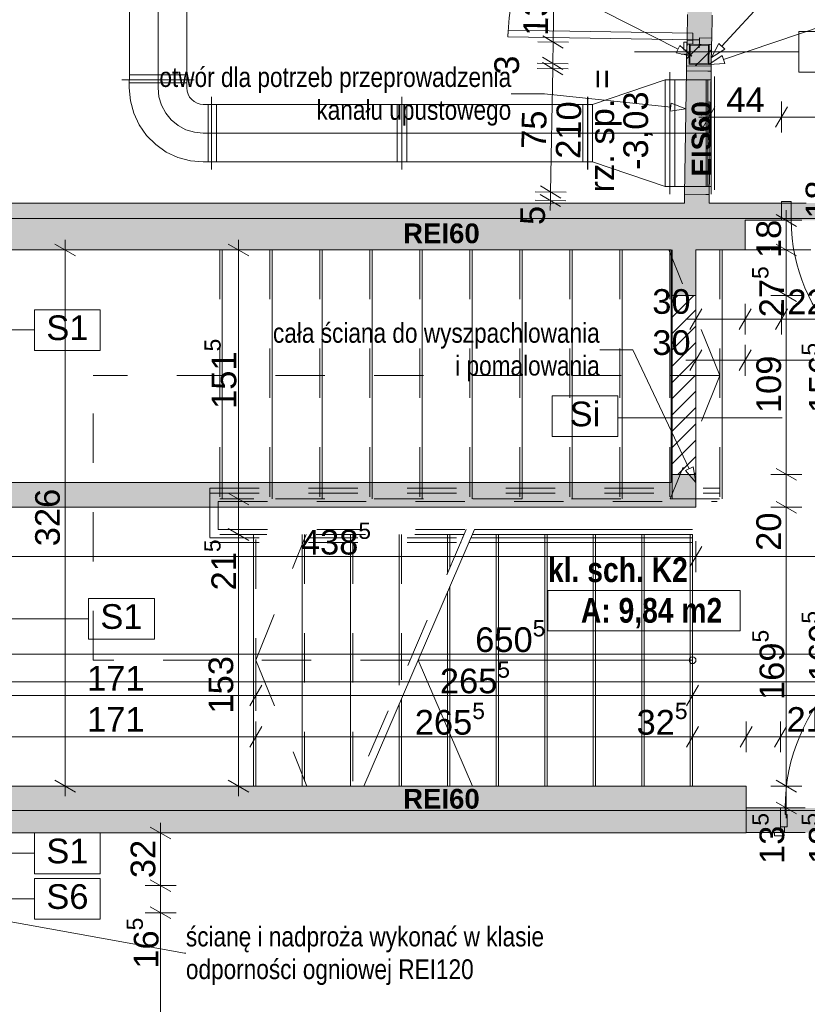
# Paper-space layout 'A-29 RZUT - PIĘTRO -1' of a CAD drawing. Header units: millimetres. Extents: x 0 to 950, y 0 to 750.
# Tile 3 of 24: x 94 to 190, y 138 to 258. Entities that reach past the tile are written whole.
import ezdxf
from ezdxf.xclip import XClip

# ---------------------------------------------------------------- set-up
doc = ezdxf.new("R2010")
doc.units = ezdxf.units.MM
doc.header["$MEASUREMENT"] = 0
doc.header["$XCLIPFRAME"] = 0
for name, pattern in [('ACAD_ISO03W100', [300, 120, -180]), ('DASHDOT', [254, 127, -63.5, 0, -63.5]), ('DASHDOTX2', [1000, 500, -250, 0, -250]), ('DOT2', [3, 0.5, -2.5]), ('GESTRICHELT2', [93.75, 62.5, -31.25]), ('HIDDEN', [6, 3, -3]), ('Przer. długie kreski', [2.5, 1.5, -1])]:
    doc.linetypes.add(name, pattern=pattern)
for name, color, linetype in [('A_konstrukcja stalowa', 7, 'Continuous'), ('A_ppoż', 7, 'Continuous'), ('A_ppoż proj', 7, 'Continuous'), ('A_ściany', 7, 'Continuous'), ('A_ściany proj', 7, 'Continuous'), ('Drzwi Archicad', 7, 'Continuous')]:
    doc.layers.add(name, color=color, linetype=linetype)
for name, color, linetype, lineweight, true_color in [('A_konstrukcja stalowa_Nr_pióra__10', 7, 'Continuous', 13, 0x4b4b4b), ('A_opis ścian_Nr_pióra__19', 7, 'Continuous', 5, 0x191919), ('A_opis_Nr_pióra__10', 7, 'Continuous', 13, 0x4b4b4b), ('A_opis_Nr_pióra__255', 7, 'Continuous', 15, 0x242424), ('A_opis_Nr_pióra__8', 7, 'Continuous', 13, 0x4c4c4c), ('A_osie_Nr_pióra__16', 7, 'Continuous', 5, 0x0f0f0f), ('A_pochwyt_Nr_pióra__10', 7, 'Continuous', 13, 0x4b4b4b), ('A_pochwyt_Nr_pióra__161', 7, 'Continuous', 5, 0x949494), ('A_ppoż proj_Nr_pióra__8', 7, 'Continuous', 13, 0x4c4c4c), ('A_sanitarne_Nr_pióra__6', 7, 'Continuous', 13, 0xa9a9a9), ('A_schody_Nr_pióra__10', 7, 'Continuous', 13, 0x4b4b4b), ('A_schody_Nr_pióra__4', 7, 'Continuous', 18, 0x4b4b4b), ('A_ściany_Nr_pióra__10', 7, 'Continuous', 13, 0x4b4b4b), ('Okna Archicada_Nr_pióra__19', 7, 'Continuous', 5, 0x191919)]:
    doc.layers.add(name, color=color, linetype=linetype, lineweight=lineweight, true_color=true_color)
for name, color, linetype, lineweight in [('A_linie przekroju_Nr_pióra__1', 7, 'Continuous', 20), ('A_strefy_Nr_pióra__1', 7, 'Continuous', 20), ('A_wymiary_Nr_pióra__1', 7, 'Continuous', 20), ('A_wymiary_Nr_pióra__2', 8, 'Continuous', 13), ('A_ściany proj_Nr_pióra__1', 7, 'Continuous', 20), ('A_ściany_Nr_pióra__1', 7, 'Continuous', 20), ('Drzwi Archicad_Nr_pióra__1', 7, 'Continuous', 20), ('Drzwi Archicad_Nr_pióra__3', 252, 'Continuous', 13)]:
    doc.layers.add(name, color=color, linetype=linetype, lineweight=lineweight)
doc.styles.add('STYL_AUTOMATYCZNY_1', font='arial.ttf')
doc.styles.add('STYL_AUTOMATYCZNY_2', font='ARIALN.TTF')
doc.styles.add('STYL_AUTOMATYCZNY_3', font='arial.ttf')
doc.styles.add('STYL_AUTOMATYCZNY_5', font='arial.ttf')
doc.styles.add('STYL_AUTOMATYCZNY_6', font='ARIALN.TTF')
pattern_1 = [(45, (-3203.2107, -656.7228), (-0.9899495, 0.9899495), [])]

# ---------------------------------------------------------------- blocks, each defined once
blk = doc.blocks.new('Rysunek_1_1', base_point=(-3203.21, -656.72))
at = {"layer": 'A_konstrukcja stalowa', "linetype": 'Continuous', "lineweight": 0, "true_color": 0x252525}
h = blk.add_hatch(color=250, dxfattribs=at)
h.paths.add_polyline_path([(175.65, 254.59), (175.61, 252.19), (178.01, 252.15), (178.05, 254.55)])
h.paths.add_polyline_path([(175.75, 254.49), (177.95, 254.45), (177.91, 252.25), (175.71, 252.29)], flags=0)
at = {"layer": 'A_ppoż', "linetype": 'Continuous', "lineweight": 0, "true_color": 0x0b0b0b}
blk.add_hatch(color=28, dxfattribs=at).paths.add_polyline_path([(186.83, 235.29), (186.83, 233.19), (210.33, 233.19), (210.33, 235.29)])
at = {"layer": 'A_ppoż proj', "linetype": 'Continuous', "lineweight": 0, "true_color": 0x121212}
for points in [[(175.31, 251.99), (178.31, 251.94), (178.69, 278.15), (175.69, 278.2)], [(178.3, 251.31), (175.3, 251.36), (175.05, 236.37), (178.05, 236.32)], [(186.73, 161.74), (186.73, 158.74), (210.33, 158.74), (210.33, 161.74)]]:
    blk.add_hatch(color=250, dxfattribs=at).paths.add_polyline_path(points)
at = {"layer": 'A_ściany', "linetype": 'Continuous', "lineweight": 0, "true_color": 0x000000}
for points in [[(175.31, 251.99), (175.3, 251.36), (177.9, 251.32), (178.3, 251.31), (178.31, 251.94)], [(175.05, 236.37), (175.03, 235.29), (178.03, 235.29), (178.05, 236.32), (177.65, 236.32)], [(182.43, 235.29), (87.73, 235.29), (87.73, 229.59), (182.43, 229.59)], [(182.43, 235.29), (182.43, 233.19), (186.83, 233.19), (186.83, 235.29)], [(176.43, 224.06), (176.43, 229.59), (173.43, 229.59), (173.43, 224.06)], [(87.73, 198.3), (176.43, 198.3), (173.43, 201.3), (87.73, 201.3)], [(176.43, 198.3), (176.43, 202.3), (173.43, 202.3), (173.43, 201.3)], [(182.53, 164.4), (87.73, 164.4), (87.73, 158.7), (182.53, 158.7)], [(182.53, 161.74), (182.53, 158.74), (186.73, 158.74), (186.73, 161.74)]]:
    blk.add_hatch(color=18, dxfattribs=at).paths.add_polyline_path(points)
at = {"layer": 'A_ściany proj', "linetype": 'Continuous', "lineweight": 0, "true_color": 0x000000}
h = blk.add_hatch(dxfattribs=at)
h.set_pattern_fill('bloczki_ceramiczne_0001', color=18, style=0, pattern_type=2)
h.set_pattern_definition(pattern_1)
h.paths.add_polyline_path([(175.35, 254.6), (175.31, 251.99), (178.31, 251.94), (178.35, 254.55)])
h = blk.add_hatch(dxfattribs=at)
h.set_pattern_fill('bloczki_ceramiczne_0001', color=18, style=0, pattern_type=2)
h.set_pattern_definition(pattern_1)
h.paths.add_polyline_path([(173.43, 224.06), (173.43, 202.3), (176.43, 202.3), (176.43, 224.06)])
at = {"layer": 'Drzwi Archicad', "linetype": 'Continuous', "lineweight": 0, "true_color": 0xfdfdfd}
blk.add_hatch(color=7, dxfattribs=at).paths.add_polyline_path([(186.83, 235.49), (186.83, 233.19), (188.03, 233.19), (188.03, 235.49)])
at = {"layer": 'A_konstrukcja stalowa_Nr_pióra__10', "color": 251, "linetype": 'DOT2', "lineweight": 13, "ltscale": 2, "true_color": 0x4b4b4b}
for p, q in [((176.86, 255.17), (176.8, 251.57)), ((174.63, 253.41), (179.03, 253.33))]:
    blk.add_line(p, q, dxfattribs=at)
at = {"layer": 'A_konstrukcja stalowa_Nr_pióra__10', "color": 251, "linetype": 'Continuous', "lineweight": 13, "ltscale": 2, "true_color": 0x4b4b4b}
for p, q in [((175.65, 254.59), (175.61, 252.19)), ((178.05, 254.55), (175.65, 254.59)), ((175.71, 252.29), (175.75, 254.49)), ((175.75, 254.49), (177.95, 254.45)), ((177.95, 254.45), (177.91, 252.25)), ((178.01, 252.15), (178.05, 254.55)), ((175.61, 252.19), (178.01, 252.15)), ((177.91, 252.25), (175.71, 252.29))]:
    blk.add_line(p, q, dxfattribs=at)
at = {"layer": 'A_linie przekroju_Nr_pióra__1', "color": 7, "linetype": 'ACAD_ISO03W100', "lineweight": 20, "ltscale": 2}
blk.add_line((73.24, 177.09), (535.17, 177.09), dxfattribs=at)
at = {"layer": 'A_opis ścian_Nr_pióra__19', "color": 250, "linetype": 'Continuous', "lineweight": 5, "ltscale": 2, "true_color": 0x191919}
for p, q in [((196.95, 256.14), (188.95, 256.14)), ((188.95, 256.14), (188.95, 251.19)), ((188.95, 253.67), (168.95, 253.67)), ((188.95, 251.19), (196.95, 251.19)), ((104.01, 222.32), (96.01, 222.32)), ((96.01, 222.32), (96.01, 217.37)), ((104.01, 217.37), (104.01, 222.32)), ((96.01, 219.86), (76.01, 219.86)), ((96.01, 217.37), (104.01, 217.37)), ((166.94, 211.84), (158.94, 211.84)), ((158.94, 211.84), (158.94, 206.89)), ((166.94, 206.89), (166.94, 211.84)), ((166.94, 209.19), (186.94, 209.19)), ((158.94, 206.89), (166.94, 206.89)), ((110.58, 187.21), (102.58, 187.21)), ((102.58, 187.21), (102.58, 182.26)), ((110.58, 182.26), (110.58, 187.21)), ((102.58, 184.75), (82.58, 184.75)), ((102.58, 182.26), (110.58, 182.26)), ((104.01, 158.7), (96.01, 158.7)), ((96.01, 158.7), (96.01, 153.75)), ((104.01, 153.75), (104.01, 158.7)), ((96.01, 156.24), (76.01, 156.24)), ((96.01, 153.75), (104.01, 153.75)), ((104.01, 153.16), (96.01, 153.16)), ((96.01, 153.16), (96.01, 148.21)), ((104.01, 148.21), (104.01, 153.16)), ((96.01, 150.68), (76.01, 150.68)), ((96.01, 148.21), (104.01, 148.21))]:
    blk.add_line(p, q, dxfattribs=at)
at = {"layer": 'A_opis_Nr_pióra__255', "color": 250, "linetype": 'Continuous', "lineweight": 15, "ltscale": 2, "true_color": 0x242424}
for p, q in [((179.59, 254.36), (192.17, 267.99)), ((174.26, 253.99), (158.01, 262.27)), ((179.78, 252.74), (192.17, 256.91)), ((174.04, 253.55), (174.49, 254.44)), ((175.93, 253.15), (174.49, 254.44)), ((178.33, 252.99), (179.22, 254.7)), ((178.33, 252.99), (179.96, 254.02)), ((179.22, 254.7), (179.96, 254.02)), ((175.93, 253.15), (174.04, 253.55)), ((178.01, 252.15), (179.62, 253.22)), ((179.62, 253.22), (179.94, 252.27)), ((178.01, 252.15), (179.94, 252.27)), ((158.01, 248.59), (153.98, 248.59)), ((173.37, 246.96), (158.01, 248.59)), ((173.31, 246.46), (173.42, 247.45)), ((175.22, 246.76), (173.31, 246.46)), ((175.22, 246.76), (173.42, 247.45)), ((168.76, 217.46), (164.74, 217.46)), ((175.63, 202.98), (168.76, 217.46)), ((175.18, 202.77), (176.09, 203.2)), ((176.43, 201.3), (175.18, 202.77)), ((176.43, 201.3), (176.09, 203.2)), ((87.57, 148.92), (114.26, 144.1)), ((114.26, 144.1), (114.42, 144.1))]:
    blk.add_line(p, q, dxfattribs=at)
at = {"layer": 'A_osie_Nr_pióra__16', "color": 250, "linetype": 'DASHDOTX2', "lineweight": 5, "ltscale": 2, "true_color": 0x0f0f0f}
for p, q in [((535.17, 233.43), (86.77, 233.43)), ((535.17, 161.43), (86.77, 161.43))]:
    blk.add_line(p, q, dxfattribs=at)
at = {"layer": 'A_pochwyt_Nr_pióra__10', "color": 251, "linetype": 'HIDDEN', "lineweight": 13, "ltscale": 2, "true_color": 0x4b4b4b}
for p, q in [((117.33, 200.61), (179.31, 200.61)), ((117.33, 200.61), (117.33, 194)), ((117.33, 200.01), (179.31, 200.01)), ((118.33, 199.01), (118.33, 195.6)), ((118.33, 195.6), (148.51, 195.6)), ((117.33, 194.6), (148.08, 194.6)), ((117.33, 194), (147.82, 194))]:
    blk.add_line(p, q, dxfattribs=at)
at = {"layer": 'A_pochwyt_Nr_pióra__161', "color": 252, "linetype": 'Continuous', "lineweight": 5, "ltscale": 2, "true_color": 0x949494}
for p, q in [((149.51, 195.6), (176.03, 195.6)), ((148.82, 194), (176.03, 194)), ((149.08, 194.6), (176.03, 194.6))]:
    blk.add_line(p, q, dxfattribs=at)
for p in [(147.82, 194), (148.08, 194.6)]:
    blk.add_point(p, dxfattribs=at)
at = {"layer": 'A_sanitarne_Nr_pióra__6', "color": 253, "linetype": 'Continuous', "lineweight": 13, "ltscale": 2, "true_color": 0xa9a9a9}
for p, q in [((107.54, 380.13), (107.54, 250.29)), ((114.54, 250.29), (114.54, 380.13)), ((106.63, 250.29), (115.43, 250.29)), ((115.44, 250.29), (106.64, 250.29)), ((107.53, 250.29), (107.53, 249.29)), ((114.54, 250.89), (107.54, 250.89)), ((114.53, 249.29), (114.53, 250.29)), ((172.68, 250.29), (163.88, 247.29)), ((178.28, 250.29), (172.68, 250.29)), ((172.68, 250.29), (172.68, 237.29)), ((173.28, 251.19), (173.28, 236.39)), ((173.88, 250.29), (173.88, 237.29)), ((177.68, 250.29), (177.68, 237.29)), ((177.88, 250.29), (177.88, 237.29)), ((178.28, 251.19), (178.28, 236.39)), ((178.68, 250.69), (178.68, 236.89)), ((107.53, 249.89), (114.53, 249.89)), ((117.53, 248.19), (117.53, 239.39)), ((117.53, 248.19), (117.53, 239.39)), ((140.69, 248.19), (140.69, 239.39)), ((163.27, 248.19), (163.27, 239.39)), ((163.28, 248.19), (163.28, 239.39)), ((117.53, 247.29), (116.53, 247.29)), ((117.13, 240.29), (117.13, 247.29)), ((163.27, 247.29), (117.53, 247.29)), ((118.13, 247.29), (118.13, 240.29)), ((140.09, 247.29), (140.09, 240.29)), ((141.29, 247.29), (141.29, 240.29)), ((162.67, 247.29), (162.67, 240.29)), ((163.88, 247.29), (163.28, 247.29)), ((163.88, 247.29), (163.88, 240.29)), ((116.53, 240.29), (117.53, 240.29)), ((117.53, 240.29), (163.27, 240.29)), ((163.28, 240.29), (163.88, 240.29)), ((163.88, 240.29), (172.68, 237.29)), ((172.68, 237.29), (178.28, 237.29))]:
    blk.add_line(p, q, dxfattribs=at)
at = {"layer": 'A_sanitarne_Nr_pióra__6', "color": 253, "linetype": 'DASHDOT', "lineweight": 13, "ltscale": 2, "true_color": 0xa9a9a9}
for p, q in [((111.04, 380.13), (111.04, 250.29)), ((111.03, 249.29), (111.03, 250.29)), ((117.53, 243.79), (116.53, 243.79)), ((117.53, 243.79), (163.27, 243.79)), ((163.28, 243.79), (178.28, 243.79))]:
    blk.add_line(p, q, dxfattribs=at)
at = {"layer": 'A_sanitarne_Nr_pióra__6', "color": 253, "linetype": 'Continuous', "lineweight": 13, "ltscale": 2, "true_color": 0xa9a9a9, "flags": 128}
for points in [[(107.53, 249.29), (107.67, 247.72), (108.07, 246.21), (108.74, 244.79), (109.64, 243.5), (110.75, 242.39), (112.03, 241.49), (113.45, 240.83), (114.97, 240.42), (116.53, 240.29)], [(116.53, 240.29), (114.97, 240.42), (113.45, 240.83), (112.03, 241.49), (110.75, 242.39), (109.64, 243.5), (108.74, 244.79), (108.07, 246.21), (107.67, 247.72), (107.53, 249.29)], [(116.53, 240.29), (114.97, 240.42), (113.45, 240.83), (112.03, 241.49), (110.75, 242.39), (109.64, 243.5), (108.74, 244.79), (108.07, 246.21), (107.67, 247.72), (107.53, 249.29)], [(116.53, 247.29), (116.14, 247.32), (115.77, 247.44), (115.42, 247.62), (115.12, 247.87), (114.87, 248.17), (114.68, 248.52), (114.57, 248.9), (114.53, 249.29)], [(116.53, 247.29), (116.14, 247.32), (115.77, 247.44), (115.42, 247.62), (115.12, 247.87), (114.87, 248.17), (114.68, 248.52), (114.57, 248.9), (114.53, 249.29)]]:
    blk.add_lwpolyline(points, dxfattribs=at)
at = {"layer": 'A_sanitarne_Nr_pióra__6', "color": 253, "linetype": 'DASHDOT', "lineweight": 13, "ltscale": 2, "true_color": 0xa9a9a9, "flags": 128}
blk.add_lwpolyline([(116.53, 243.79), (115.46, 243.89), (114.43, 244.2), (113.48, 244.71), (112.64, 245.4), (111.96, 246.23), (111.45, 247.18), (111.14, 248.21), (111.03, 249.29)], dxfattribs=at)
at = {"layer": 'A_schody_Nr_pióra__10', "color": 251, "linetype": 'HIDDEN', "lineweight": 13, "ltscale": 2, "true_color": 0x4b4b4b}
for p, q in [((118.55, 229.59), (118.55, 195)), ((124.63, 229.59), (124.63, 199.31)), ((130.71, 229.59), (130.71, 199.31)), ((136.79, 229.59), (136.79, 199.31)), ((142.87, 229.59), (142.87, 199.31)), ((148.95, 229.59), (148.95, 199.31)), ((155.03, 229.59), (155.03, 199.31)), ((161.09, 229.59), (161.09, 199.31)), ((167.17, 229.59), (167.17, 199.31)), ((179.33, 214.34), (173.15, 229.59)), ((173.25, 229.59), (173.25, 199.31)), ((179.33, 229.59), (179.33, 199.31)), ((179.33, 214.34), (103.13, 214.34)), ((103.13, 179.7), (103.13, 214.34)), ((179.33, 214.34), (173.32, 199.31)), ((118.33, 199.01), (179.03, 199.01)), ((179.31, 199.31), (118.55, 199.31)), ((148.51, 195.6), (135.07, 164.4)), ((148.25, 195), (118.55, 195)), ((122.93, 164.4), (122.93, 195)), ((122.93, 179.7), (129.05, 195)), ((128.83, 195), (128.83, 164.4)), ((134.73, 195), (134.73, 164.4)), ((140.63, 195), (140.63, 177.32)), ((146.53, 195), (146.53, 191.02)), ((141.66, 179.7), (103.13, 179.7)), ((122.93, 179.7), (129.14, 164.4))]:
    blk.add_line(p, q, dxfattribs=at)
at = {"layer": 'A_schody_Nr_pióra__10', "color": 251, "linetype": 'GESTRICHELT2', "lineweight": 13, "ltscale": 2, "true_color": 0x4b4b4b}
for p, q in [((118.83, 229.59), (118.83, 199.31)), ((124.91, 229.59), (124.91, 199.31)), ((130.99, 229.59), (130.99, 199.31)), ((137.07, 229.59), (137.07, 199.31)), ((143.15, 229.59), (143.15, 199.31)), ((149.23, 229.59), (149.23, 199.31)), ((155.31, 229.59), (155.31, 199.31)), ((161.37, 229.59), (161.37, 199.31)), ((167.45, 229.59), (167.45, 199.31)), ((173.53, 229.59), (173.53, 199.31)), ((179.61, 229.59), (179.61, 199.31)), ((122.65, 164.4), (122.65, 195)), ((128.55, 164.4), (128.55, 195)), ((134.45, 164.4), (134.45, 195)), ((140.35, 176.67), (140.35, 195)), ((146.25, 190.37), (146.25, 195)), ((152.15, 164.4), (152.15, 195)), ((158.05, 164.4), (158.05, 195)), ((163.95, 164.4), (163.95, 195)), ((169.85, 164.4), (169.85, 195)), ((175.75, 164.4), (175.75, 195)), ((146.25, 164.4), (146.25, 188.05)), ((140.35, 164.4), (140.35, 174.35))]:
    blk.add_line(p, q, dxfattribs=at)
at = {"layer": 'A_schody_Nr_pióra__4', "color": 251, "linetype": 'Continuous', "lineweight": 18, "ltscale": 2, "true_color": 0x4b4b4b}
for p, q in [((149.51, 195.6), (136.07, 164.4)), ((176.03, 195), (149.25, 195)), ((152.43, 195), (152.43, 164.4)), ((158.33, 195), (158.33, 164.4)), ((164.23, 195), (164.23, 164.4)), ((170.13, 195), (170.13, 164.4)), ((176.03, 195), (176.03, 164.4)), ((146.53, 188.7), (146.53, 164.4)), ((176.03, 179.7), (142.66, 179.7)), ((149.25, 164.4), (142.66, 179.7)), ((140.63, 175), (140.63, 164.4))]:
    blk.add_line(p, q, dxfattribs=at)
blk.add_circle((176.03, 179.7), 0.412, dxfattribs=at)
at = {"layer": 'A_strefy_Nr_pióra__1', "color": 7, "linetype": 'Continuous', "lineweight": 20, "ltscale": 2}
for p, q in [((158.45, 188.2), (158.45, 183.26)), ((158.45, 188.2), (181.82, 188.2)), ((181.82, 188.2), (181.82, 183.26)), ((158.45, 183.26), (181.82, 183.26))]:
    blk.add_line(p, q, dxfattribs=at)
at = {"layer": 'A_wymiary_Nr_pióra__1', "color": 7, "linetype": 'Continuous', "lineweight": 20, "ltscale": 2}
for p, q in [((160.31, 254.13), (157.83, 255.61)), ((157.79, 253.01), (160.26, 251.52)), ((160.25, 250.89), (157.78, 252.37)), ((178.75, 247), (177.31, 244.5)), ((187.56, 247), (186.11, 244.5)), ((157.53, 237.38), (160.01, 235.89)), ((159.99, 234.86), (157.51, 236.35)), ((188.68, 232.46), (186.18, 233.91)), ((100.98, 228.86), (98.48, 230.31)), ((122.06, 228.86), (119.56, 230.31)), ((186.18, 230.31), (188.68, 228.86)), ((186.18, 224.78), (188.68, 223.34)), ((177.16, 222.43), (175.71, 219.93)), ((183.16, 222.43), (181.71, 219.93)), ((187.56, 222.43), (186.11, 219.93)), ((177.16, 217.43), (175.71, 214.93)), ((183.16, 217.43), (181.71, 214.93)), ((186.18, 203.02), (188.68, 201.58)), ((119.56, 200.03), (122.06, 198.58)), ((186.18, 199.02), (188.68, 197.58)), ((119.56, 195.72), (122.06, 194.28)), ((177.16, 193.55), (175.71, 191.05)), ((123.66, 176.67), (122.21, 174.17)), ((176.76, 176.67), (175.31, 174.17)), ((123.66, 171.65), (122.21, 169.15)), ((176.76, 171.65), (175.31, 169.15)), ((183.26, 171.65), (181.81, 169.15)), ((187.46, 171.65), (186.01, 169.15)), ((98.48, 165.12), (100.98, 163.68)), ((119.56, 165.12), (122.06, 163.68)), ((186.18, 165.12), (188.68, 163.68)), ((186.18, 162.46), (188.68, 161.02)), ((112.59, 157.98), (110.09, 159.42)), ((110.09, 153.02), (112.59, 151.58)), ((110.09, 149.73), (112.59, 148.29))]:
    blk.add_line(p, q, dxfattribs=at)
at = {"layer": 'A_wymiary_Nr_pióra__2', "color": 8, "linetype": 'Continuous', "lineweight": 13, "ltscale": 2}
for p, q in [((159.46, 278.47), (159.07, 254.87)), ((157.2, 254.9), (160.94, 254.84)), ((159.07, 254.87), (159.03, 252.26)), ((157.14, 251.66), (160.89, 251.6)), ((157.15, 252.29), (160.9, 252.23)), ((159.02, 251.63), (158.77, 236.63)), ((159.03, 252.26), (159.02, 251.63)), ((178.03, 243.87), (178.03, 247.62)), ((186.83, 243.87), (186.83, 247.62)), ((176.81, 245.75), (178.03, 245.75)), ((178.03, 245.75), (186.83, 245.75)), ((186.83, 245.75), (210.33, 245.75)), ((156.89, 236.67), (160.64, 236.6)), ((158.77, 236.63), (158.75, 235.6)), ((156.88, 235.64), (160.63, 235.57)), ((158.75, 235.6), (158.73, 234.38)), ((187.43, 233.19), (187.43, 234.41)), ((189.31, 233.19), (185.56, 233.19)), ((187.43, 229.59), (187.43, 233.19)), ((99.73, 229.59), (99.73, 230.81)), ((120.81, 229.59), (120.81, 230.81)), ((101.61, 229.59), (97.86, 229.59)), ((99.73, 164.4), (99.73, 229.59)), ((122.68, 229.59), (118.93, 229.59)), ((120.81, 199.31), (120.81, 229.59)), ((189.31, 229.59), (185.56, 229.59)), ((187.43, 224.06), (187.43, 229.59)), ((189.31, 224.06), (185.56, 224.06)), ((187.43, 202.3), (187.43, 224.06)), ((176.43, 219.3), (176.43, 223.05)), ((182.43, 219.3), (182.43, 223.05)), ((186.83, 219.3), (186.83, 223.05)), ((175.21, 221.18), (176.43, 221.18)), ((176.43, 221.18), (182.43, 221.18)), ((182.43, 221.18), (186.83, 221.18)), ((186.83, 221.18), (210.33, 221.18)), ((176.43, 214.3), (176.43, 218.05)), ((182.43, 214.3), (182.43, 218.05)), ((175.21, 216.18), (176.43, 216.18)), ((176.43, 216.18), (182.43, 216.18)), ((182.43, 216.18), (211.93, 216.18)), ((189.31, 202.3), (185.56, 202.3)), ((187.43, 198.3), (187.43, 202.3)), ((122.68, 199.31), (118.93, 199.31)), ((120.81, 195), (120.81, 199.31)), ((189.31, 198.3), (185.56, 198.3)), ((187.43, 164.4), (187.43, 198.3)), ((122.68, 195), (118.93, 195)), ((120.81, 164.4), (120.81, 195)), ((176.43, 190.42), (176.43, 194.17)), ((88.73, 192.3), (176.43, 192.3)), ((176.43, 192.3), (218.84, 192.3)), ((88.73, 180.44), (218.84, 180.44)), ((122.93, 173.55), (122.93, 177.3)), ((176.03, 173.55), (176.03, 177.3)), ((88.73, 175.42), (122.93, 175.42)), ((122.93, 175.42), (176.03, 175.42)), ((176.03, 175.42), (218.84, 175.42)), ((122.93, 168.52), (122.93, 172.27)), ((176.03, 168.52), (176.03, 172.27)), ((182.53, 168.52), (182.53, 172.27)), ((186.73, 168.52), (186.73, 172.27)), ((88.73, 170.4), (122.93, 170.4)), ((122.93, 170.4), (176.03, 170.4)), ((176.03, 170.4), (182.53, 170.4)), ((182.53, 170.4), (186.73, 170.4)), ((186.73, 170.4), (210.33, 170.4)), ((101.61, 164.4), (97.86, 164.4)), ((99.73, 163.18), (99.73, 164.4)), ((122.68, 164.4), (118.93, 164.4)), ((120.81, 163.18), (120.81, 164.4)), ((189.31, 164.4), (185.56, 164.4)), ((187.43, 161.74), (187.43, 164.4)), ((189.31, 161.74), (185.56, 161.74)), ((187.43, 160.52), (187.43, 161.74)), ((111.34, 158.7), (111.34, 159.92)), ((113.22, 158.7), (109.47, 158.7)), ((111.34, 152.3), (111.34, 158.7)), ((113.22, 152.3), (109.47, 152.3)), ((111.34, 149.01), (111.34, 152.3)), ((113.22, 149.01), (109.47, 149.01)), ((111.34, 118.61), (111.34, 149.01))]:
    blk.add_line(p, q, dxfattribs=at)
at = {"layer": 'A_ściany proj_Nr_pióra__1', "color": 7, "linetype": 'Continuous', "lineweight": 20, "ltscale": 2, "flags": 128}
for points in [[(175.35, 254.6), (175.31, 251.99)], [(178.35, 254.55), (175.35, 254.6)], [(178.31, 251.94), (178.35, 254.55)], [(175.31, 251.99), (178.31, 251.94)], [(173.43, 224.06), (173.43, 202.3)], [(176.43, 224.06), (173.43, 224.06)], [(176.43, 202.3), (176.43, 224.06)], [(173.43, 202.3), (176.43, 202.3)]]:
    blk.add_lwpolyline(points, dxfattribs=at)
at = {"layer": 'A_ściany_Nr_pióra__1', "color": 7, "linetype": 'Continuous', "lineweight": 20, "ltscale": 2}
for p, q in [((175.35, 254.6), (175.34, 253.86)), ((176.05, 254.59), (175.35, 254.6)), ((178.35, 254.55), (176.05, 254.59)), ((177.9, 251.32), (175.3, 251.36)), ((177.9, 251.32), (178.3, 251.31)), ((177.65, 236.32), (175.05, 236.37)), ((177.65, 236.32), (178.05, 236.32)), ((186.83, 235.29), (186.09, 235.29)), ((186.83, 233.19), (186.83, 235.29)), ((186.83, 233.19), (185.89, 233.19)), ((186.73, 161.74), (186.73, 159.44)), ((186.73, 159.44), (186.73, 158.74)), ((186.73, 158.74), (185.99, 158.74))]:
    blk.add_line(p, q, dxfattribs=at)
at = {"layer": 'A_ściany_Nr_pióra__1', "color": 7, "linetype": 'Continuous', "lineweight": 20, "ltscale": 2, "flags": 128}
for points in [[(175.31, 251.99), (175.3, 251.36)], [(178.31, 251.94), (175.31, 251.99)], [(178.3, 251.31), (178.31, 251.94)], [(175.05, 236.37), (175.03, 235.29)], [(178.03, 235.29), (178.05, 236.32)], [(175.03, 235.29), (87.73, 235.29)], [(182.43, 235.29), (178.03, 235.29)], [(186.83, 235.29), (182.43, 235.29)], [(182.43, 233.19), (186.83, 233.19)], [(182.43, 229.59), (182.43, 233.19)], [(87.73, 229.59), (173.43, 229.59)], [(173.43, 229.59), (173.43, 224.06)], [(176.43, 229.59), (182.43, 229.59)], [(176.43, 224.06), (176.43, 229.59)], [(173.43, 224.06), (176.43, 224.06)], [(173.43, 201.3), (87.73, 201.3)], [(176.43, 202.3), (173.43, 202.3)], [(173.43, 202.3), (173.43, 201.3)], [(176.43, 198.3), (176.43, 202.3)], [(87.73, 198.3), (176.43, 198.3)], [(182.53, 164.4), (87.73, 164.4)], [(182.53, 158.7), (182.53, 164.4)], [(186.73, 161.74), (182.53, 161.74)], [(182.53, 161.74), (182.53, 158.74)], [(87.73, 158.7), (182.53, 158.7)], [(182.53, 158.74), (186.73, 158.74)]]:
    blk.add_lwpolyline(points, dxfattribs=at)
at = {"layer": 'A_ściany_Nr_pióra__10', "color": 251, "linetype": 'Przer. długie kreski', "lineweight": 13, "ltscale": 2, "true_color": 0x4b4b4b}
for p, q in [((186.83, 235.29), (210.33, 235.29)), ((182.43, 229.59), (211.93, 229.59)), ((173.43, 224.06), (173.43, 202.3)), ((176.43, 224.06), (176.43, 202.3))]:
    blk.add_line(p, q, dxfattribs=at)
at = {"layer": 'Drzwi Archicad_Nr_pióra__1', "color": 7, "linetype": 'Continuous', "lineweight": 20, "ltscale": 2}
for p, q in [((186.83, 235.29), (186.09, 235.29)), ((186.83, 235.29), (186.09, 235.29)), ((186.83, 235.49), (188.03, 235.49)), ((186.83, 233.19), (186.83, 235.49)), ((186.83, 233.19), (186.83, 235.29)), ((186.83, 233.19), (186.83, 235.29)), ((188.03, 235.49), (188.03, 233.19)), ((186.83, 233.19), (185.89, 233.19)), ((186.83, 233.19), (185.89, 233.19)), ((188.03, 233.19), (186.83, 233.19))]:
    blk.add_line(p, q, dxfattribs=at)
blk.add_arc((209.13, 233.19), 21.1, 180, 270, dxfattribs=at)
at = {"layer": 'Drzwi Archicad_Nr_pióra__3', "color": 252, "linetype": 'Przer. długie kreski', "lineweight": 13, "ltscale": 2}
for p, q in [((175.74, 278.2), (175.35, 254.6)), ((178.74, 278.15), (178.35, 254.55)), ((186.73, 161.74), (210.33, 161.74)), ((186.73, 158.74), (210.33, 158.74))]:
    blk.add_line(p, q, dxfattribs=at)
at = {"layer": 'Drzwi Archicad_Nr_pióra__3', "color": 252, "linetype": 'Continuous', "lineweight": 13, "ltscale": 2}
for p, q in [((153.6, 256.32), (153.58, 255.52)), ((176.07, 255.95), (153.6, 256.32)), ((153.58, 255.52), (176.06, 255.15)), ((175.35, 254.6), (175.36, 255.1)), ((175.36, 255.1), (176.06, 255.09)), ((176.05, 254.59), (176.06, 255.15)), ((176.06, 255.09), (176.05, 254.59)), ((176.06, 255.15), (176.07, 255.95)), ((176.06, 255.15), (176.86, 255.14)), ((176.86, 255.14), (176.86, 255.38)), ((176.86, 255.38), (178.36, 255.35)), ((178.36, 255.35), (178.35, 254.55)), ((174.96, 253.87), (174.98, 254.87)), ((175.34, 253.86), (174.96, 253.87)), ((174.98, 254.87), (175.36, 254.86)), ((175.36, 254.86), (175.34, 253.86)), ((175.35, 254.6), (175.34, 253.86)), ((175.35, 254.6), (175.34, 253.86)), ((176.05, 254.59), (175.35, 254.6)), ((176.05, 254.59), (175.35, 254.6)), ((176.05, 254.59), (175.35, 254.6)), ((178.35, 254.55), (176.05, 254.59)), ((178.35, 254.55), (176.05, 254.59)), ((178.35, 254.55), (176.05, 254.59)), ((187.29, 161.74), (186.73, 161.74)), ((186.73, 161.74), (186.73, 159.44)), ((186.73, 161.74), (186.73, 159.44)), ((186.73, 161.74), (186.73, 159.44)), ((187.29, 160.94), (187.29, 161.74)), ((187.53, 160.94), (187.29, 160.94)), ((187.53, 159.44), (187.53, 160.94)), ((186.73, 158.74), (186.73, 159.44)), ((186.73, 159.44), (187.23, 159.44)), ((186.73, 159.44), (187.53, 159.44)), ((186.73, 159.44), (186.73, 158.74)), ((186.73, 159.44), (186.73, 158.74)), ((187.23, 159.44), (187.23, 158.74)), ((185.99, 158.36), (185.99, 158.74)), ((185.99, 158.74), (186.99, 158.74)), ((186.73, 158.74), (185.99, 158.74)), ((186.73, 158.74), (185.99, 158.74)), ((186.99, 158.36), (185.99, 158.36)), ((187.23, 158.74), (186.73, 158.74)), ((186.99, 158.74), (186.99, 158.36))]:
    blk.add_line(p, q, dxfattribs=at)
for centre, start, end in [((176.06, 255.15), 89.0515, 179.0515), ((209.77, 161.74), 90, 180)]:
    blk.add_arc(centre, 22.48, start, end, dxfattribs=at)
at = {"layer": 'Okna Archicada_Nr_pióra__19', "color": 250, "linetype": 'Continuous', "lineweight": 5, "ltscale": 2, "true_color": 0x191919}
for p, q in [((175.05, 236.37), (175.3, 251.36)), ((177.9, 251.32), (175.3, 251.36)), ((177.9, 251.32), (178.3, 251.31)), ((178.05, 236.32), (178.3, 251.31)), ((177.65, 236.32), (175.05, 236.37)), ((177.65, 236.32), (178.05, 236.32))]:
    blk.add_line(p, q, dxfattribs=at)
at = {"layer": 'A_opis ścian_Nr_pióra__19', "color": 250, "linetype": 'Continuous', "lineweight": 5, "true_color": 0x191919, "char_height": 3, "attachment_point": 2, "style": 'STYL_AUTOMATYCZNY_1'}
for s, insert in [('\\A1;{\\pqc;\\fArial|b0|i0|c238|p0;\\W1.000000;S1}', (100.01, 221.63)), ('\\A1;{\\pqc;\\fArial|b0|i0|c238|p0;\\W1.000000;S\\fArial|b0|i0|c238|p0;\\W1.000000;i}', (162.94, 211.15)), ('\\A1;{\\pqc;\\fArial|b0|i0|c238|p0;\\W1.000000;S1}', (106.58, 186.52)), ('\\A1;{\\pqc;\\fArial|b0|i0|c238|p0;\\W1.000000;S1}', (100.01, 158.01)), ('\\A1;{\\pqc;\\fArial|b0|i0|c238|p0;\\W1.000000;S6}', (100.01, 152.47))]:
    blk.add_mtext(s, dxfattribs=dict(at, insert=insert))
at = {"layer": 'A_opis_Nr_pióra__10', "color": 251, "linetype": 'Continuous', "lineweight": 13, "true_color": 0x4b4b4b, "insert": (114.42, 143.76), "char_height": 2.4, "width": 48.4525, "attachment_point": 4, "line_spacing_factor": 0.992932, "style": 'STYL_AUTOMATYCZNY_2'}
blk.add_mtext('\\A1;{\\pql;\\fArial Narrow|b0|i0|c238|p0;\\W1.000000;ścianę i nadproża wykonać w klasie odporności ogniowej REI120}', dxfattribs=at)
at = {"layer": 'A_opis_Nr_pióra__8', "color": 251, "linetype": 'Continuous', "lineweight": 13, "true_color": 0x4c4c4c, "insert": (153.98, 248.25), "char_height": 2.4, "attachment_point": 6, "line_spacing_factor": 0.996541, "style": 'STYL_AUTOMATYCZNY_2'}
blk.add_mtext('\\A1;{\\pqr;\\fArial Narrow|b0|i0|c238|p0;\\W1.000000;otwór dla potrzeb przeprowadzenia \\P\\pqr;\\fArial Narrow|b0|i0|c238|p0;\\W1.000000;kanału upustowego}', dxfattribs=at)
at = {"layer": 'A_opis_Nr_pióra__8', "color": 251, "linetype": 'Continuous', "lineweight": 13, "true_color": 0x4c4c4c, "insert": (164.74, 217.15), "char_height": 2.4, "width": 40.1283, "attachment_point": 6, "line_spacing_factor": 0.996222, "style": 'STYL_AUTOMATYCZNY_2'}
blk.add_mtext('\\A1;{\\pqr;\\fArial Narrow|b0|i0|c238|p0;\\W1.000000;cała ściana do wyszpachlowania i pomalowania}', dxfattribs=at)
at = {"layer": 'A_ppoż proj_Nr_pióra__8', "color": 251, "linetype": 'Continuous', "lineweight": 13, "true_color": 0x4c4c4c, "insert": (177.14, 243.1), "char_height": 2.4, "attachment_point": 5, "rotation": 90, "style": 'STYL_AUTOMATYCZNY_3'}
blk.add_mtext('\\A1;{\\pqc;\\fArial|b1|i0|c238|p0;\\W1.000000;EIS60}', dxfattribs=at)
at = {"layer": 'A_ppoż proj_Nr_pióra__8', "color": 251, "linetype": 'Continuous', "lineweight": 13, "true_color": 0x4c4c4c, "char_height": 2.4, "attachment_point": 5, "style": 'STYL_AUTOMATYCZNY_3'}
for insert in [(145.49, 231.59), (145.49, 162.84)]:
    blk.add_mtext('\\A1;{\\pqc;\\fArial|b1|i0|c238|p0;\\W1.000000;REI60}', dxfattribs=dict(at, insert=insert))
at = {"layer": 'A_strefy_Nr_pióra__1', "color": 7, "linetype": 'Continuous', "lineweight": 20, "char_height": 3, "attachment_point": 1, "style": 'STYL_AUTOMATYCZNY_6'}
for s, insert in [('\\A1;{\\pql;\\fArial Narrow|b1|i0|c238|p0;\\W1.000000;kl. sch. K2}', (158.45, 192.21)), ('\\A1;{\\pql;\\fArial Narrow|b1|i0|c238|p0;\\W1.000000;A: 9,84 m2}', (162.45, 187.27))]:
    blk.add_mtext(s, dxfattribs=dict(at, insert=insert))
at = {"layer": 'A_wymiary_Nr_pióra__1', "color": 7, "linetype": 'Continuous', "lineweight": 20, "char_height": 3, "attachment_point": 7, "style": 'STYL_AUTOMATYCZNY_5'}
for s, insert, width, rotation in [('\\A1;{\\pql;\\fArial|b0|i0|c238|p0;\\W1.000000;13}', (158.48, 255.6), 4.5763, 89.0515), ('\\A1;{\\pql;\\fArial|b0|i0|c238|p0;\\W1.000000;3}', (154.95, 250.87), 2.2882, 89.0515), ('\\A1;{\\pql;\\fArial|b0|i0|c238|p0;\\W1.000000;210}', (162.43, 240.64), 6.8645, 89.0515), ('\\A1;{\\pql;\\fArial|b0|i0|c238|p0;\\W1.000000;75}', (158.25, 241.86), 4.5763, 89.0515), ('\\A1;{\\pql;\\fArial|b0|i0|c238|p0;\\W1.000000;18}', (192.83, 233.38), 4.5763, 90), ('\\A1;{\\pql;\\fArial|b0|i0|c238|p0;\\W1.000000;5}', (158.1, 232.6), 2.2882, 89.0515), ('\\A1;{\\pql;\\fArial|b0|i0|c238|p0;\\W1.000000;18}', (186.83, 228.6), 4.5763, 90), ('\\A1;{\\pql;\\fArial|b0|i0|c238|p0;\\W1.000000;109}', (186.83, 209.75), 6.8645, 90), ('\\A1;{\\pql;\\fArial|b0|i0|c238|p0;\\W1.000000;326}', (99.13, 193.56), 6.8645, 90), ('\\A1;{\\pql;\\fArial|b0|i0|c238|p0;\\W1.000000;20}', (186.83, 193), 4.5763, 90), ('\\A1;{\\pql;\\fArial|b0|i0|c238|p0;\\W1.000000;153}', (120.21, 173.22), 6.8645, 90), ('\\A1;{\\pql;\\fArial|b0|i0|c238|p0;\\W1.000000;32}', (110.74, 153.21), 4.5763, 90)]:
    blk.add_mtext(s, dxfattribs=dict(at, insert=insert, width=width, rotation=rotation))
at = {"layer": 'A_wymiary_Nr_pióra__1', "color": 7, "linetype": 'Continuous', "lineweight": 20, "insert": (163.49, 244.09), "char_height": 3, "width": 17.6101, "attachment_point": 2, "rotation": 90, "line_spacing_factor": 0.825183, "style": 'STYL_AUTOMATYCZNY_5'}
blk.add_mtext('\\A1;{\\pqc;\\fArial|b0|i0|c238|p0;\\W1.000000;rz. sp. = -3,03}', dxfattribs=at)
at = {"layer": 'A_wymiary_Nr_pióra__1', "color": 7, "linetype": 'Continuous', "lineweight": 20, "char_height": 3, "attachment_point": 7, "style": 'STYL_AUTOMATYCZNY_5'}
for s, insert, width in [('\\A1;{\\pql;\\fArial|b0|i0|c238|p0;\\W1.000000;44}', (180.14, 246.35), 4.5763), ('\\A1;{\\pql;\\fArial|b0|i0|c238|p0;\\W1.000000;30}', (171.13, 221.78), 4.5763), ('\\A1;{\\pql;\\fArial|b0|i0|c238|p0;\\W1.000000;22}', (187.56, 221.78), 4.5763), ('\\A1;{\\pql;\\fArial|b0|i0|c238|p0;\\W1.000000;30}', (171.13, 216.78), 4.5763), ('\\A1;{\\pql;\\fArial|b0|i0|c238|p0;\\W1.000000;171}', (102.4, 176.02), 6.8645), ('\\A1;{\\pql;\\fArial|b0|i0|c238|p0;\\W1.000000;171}', (102.4, 171), 6.8645), ('\\A1;{\\pql;\\fArial|b0|i0|c238|p0;\\W1.000000;21}', (187.46, 171), 4.5763)]:
    blk.add_mtext(s, dxfattribs=dict(at, insert=insert, width=width))
at = {"layer": 'A_wymiary_Nr_pióra__1', "color": 7, "linetype": 'Continuous', "lineweight": 20, "char_height": 3, "attachment_point": 7, "rotation": 90, "style": 'STYL_AUTOMATYCZNY_1'}
for s, insert in [('\\A1;{\\pql;\\fArial|b0|i0|c238|p0;\\W1.000000;27\\fArial|b0|i0|c238|p0;\\W1.000000;\\A1{\\H.66x;\\S5^  ;}}', (188.03, 221.4)), ('\\A1;{\\pql;\\fArial|b0|i0|c238|p0;\\W1.000000;151\\fArial|b0|i0|c238|p0;\\W1.000000;\\A1{\\H.66x;\\S5^  ;}}', (121.42, 210.26)), ('\\A1;{\\pql;\\fArial|b0|i0|c238|p0;\\W1.000000;156\\fArial|b0|i0|c238|p0;\\W1.000000;\\A1{\\H.66x;\\S5^  ;}}', (194.05, 209.75)), ('\\A1;{\\pql;\\fArial|b0|i0|c238|p0;\\W1.000000;21\\fArial|b0|i0|c238|p0;\\W1.000000;\\A1{\\H.66x;\\S5^  ;}}', (121.4, 188.19)), ('\\A1;{\\pql;\\fArial|b0|i0|c238|p0;\\W1.000000;169\\fArial|b0|i0|c238|p0;\\W1.000000;\\A1{\\H.66x;\\S5^  ;}}', (194.05, 177.16)), ('\\A1;{\\pql;\\fArial|b0|i0|c238|p0;\\W1.000000;169\\fArial|b0|i0|c238|p0;\\W1.000000;\\A1{\\H.66x;\\S5^  ;}}', (188.05, 174.87)), ('\\A1;{\\pql;\\fArial|b0|i0|c238|p0;\\W1.000000;13\\fArial|b0|i0|c238|p0;\\W1.000000;\\A1{\\H.66x;\\S5^  ;}}', (188.05, 154.93)), ('\\A1;{\\pql;\\fArial|b0|i0|c238|p0;\\W1.000000;13\\fArial|b0|i0|c238|p0;\\W1.000000;\\A1{\\H.66x;\\S5^  ;}}', (194.05, 154.93)), ('\\A1;{\\pql;\\fArial|b0|i0|c238|p0;\\W1.000000;16\\fArial|b0|i0|c238|p0;\\W1.000000;\\A1{\\H.66x;\\S5^  ;}}', (111.96, 142.2))]:
    blk.add_mtext(s, dxfattribs=dict(at, insert=insert))
at = {"layer": 'A_wymiary_Nr_pióra__1', "color": 7, "linetype": 'Continuous', "lineweight": 20, "char_height": 3, "attachment_point": 7, "style": 'STYL_AUTOMATYCZNY_1'}
for s, insert in [('\\A1;{\\pql;\\fArial|b0|i0|c238|p0;\\W1.000000;438\\fArial|b0|i0|c238|p0;\\W1.000000;\\A1{\\H.66x;\\S5^  ;}}', (128.4, 191.68)), ('\\A1;{\\pql;\\fArial|b0|i0|c238|p0;\\W1.000000;650\\fArial|b0|i0|c238|p0;\\W1.000000;\\A1{\\H.66x;\\S5^  ;}}', (149.6, 179.83)), ('\\A1;{\\pql;\\fArial|b0|i0|c238|p0;\\W1.000000;265\\fArial|b0|i0|c238|p0;\\W1.000000;\\A1{\\H.66x;\\S5^  ;}}', (145.3, 174.81)), ('\\A1;{\\pql;\\fArial|b0|i0|c238|p0;\\W1.000000;265\\fArial|b0|i0|c238|p0;\\W1.000000;\\A1{\\H.66x;\\S5^  ;}}', (142.25, 169.78)), ('\\A1;{\\pql;\\fArial|b0|i0|c238|p0;\\W1.000000;32\\fArial|b0|i0|c238|p0;\\W1.000000;\\A1{\\H.66x;\\S5^  ;}}', (169.22, 169.78))]:
    blk.add_mtext(s, dxfattribs=dict(at, insert=insert))

psp = doc.layouts.new('A-29 RZUT - PIĘTRO -1')

# ---------------------------------------------------------------- block references
at = {"color": 37, "linetype": 'Continuous', "lineweight": 5, "true_color": 0x656532}
ref = psp.add_blockref('Rysunek_1_1', (-3203.21, -656.72), dxfattribs=at)
XClip(ref).set_block_clipping_path([(34.2720516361, 101.426833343), (535.1719941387, 519.046833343)])

doc.saveas('drawing.dxf')
